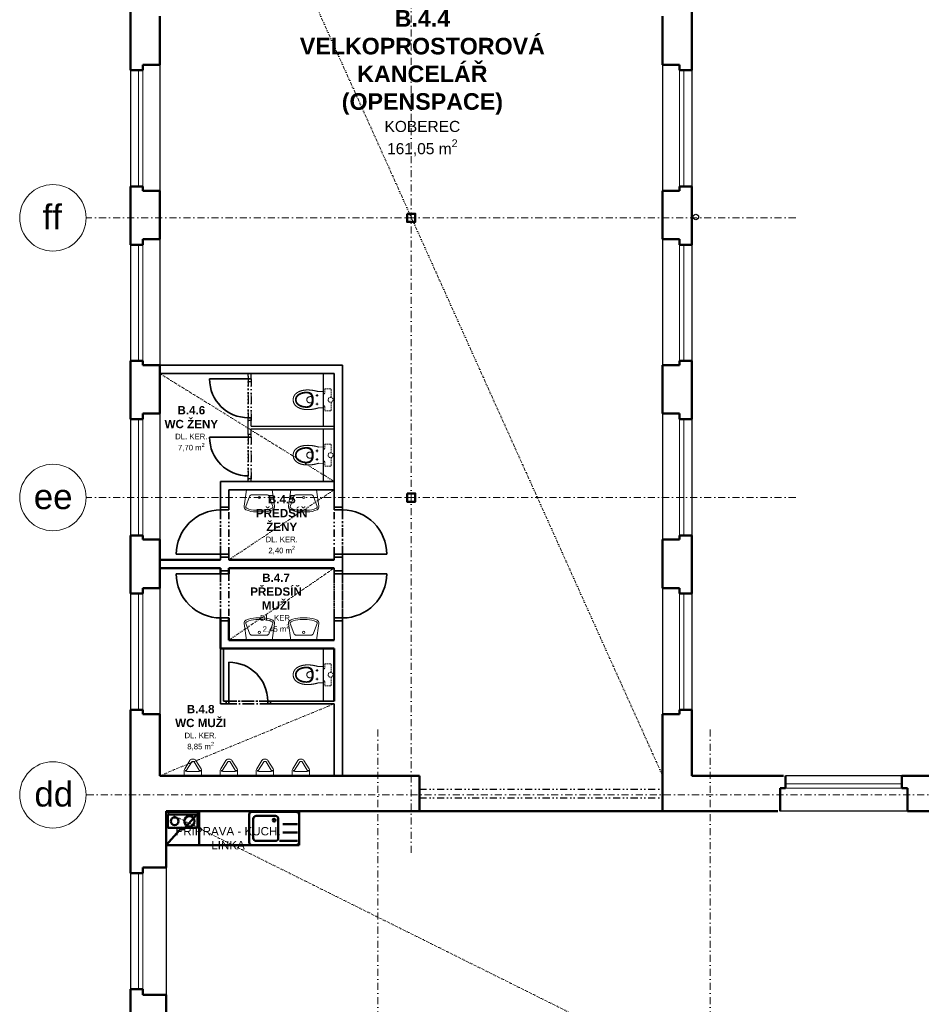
# Model space of a CAD drawing. Header units: millimetres. Extents: x 887082 to 1346431, y -219716 to -98064.
# Tile 30 of 37: x 1225845 to 1242123, y -165291 to -147514. Entities that reach past the tile are written whole.
import ezdxf

# ---------------------------------------------------------------- set-up
doc = ezdxf.new("R2010")
doc.units = ezdxf.units.MM
doc.header["$LTSCALE"] = 10
for name, pattern in [('DASHDOT', [25.4, 12.7, -6.35, 0, -6.35]), ('DASHED', [19.05, 12.7, -6.35]), ('DIVIDE', [31.75, 12.7, -6.35, 0, -6.35, 0, -6.35]), ('DIVIDE2', [15.875, 6.35, -3.175, 0, -3.175, 0, -3.175]), ('DOT', [6.35, 0, -6.35])]:
    doc.linetypes.add(name, pattern=pattern)
for name, color, linetype, lineweight in [('CKBB0_12', 84, 'Continuous', 9), ('CKDVERE_', 7, 'Continuous', 15), ('CKDVERE_NADROVINOU', 1, 'DIVIDE', 18), ('CKDVERE_ZARUBNE_LISOVANE', 7, 'Continuous', 25), ('CKOKNA', 1, 'Continuous', 9), ('CKSTENY_OSY', 1, 'DASHDOT', 15), ('CKSTENY_REZ', 6, 'Continuous', 50), ('CKTEXTY_MALE', 3, 'Continuous', 25), ('CKTEXTY_STREDNI', 6, 'Continuous', 50), ('S-GRID-IDEN', 7, 'Continuous', 9), ('TP_podhledy', 1, 'DIVIDE2', 15)]:
    doc.layers.add(name, color=color, linetype=linetype, lineweight=lineweight)
doc.layers.add('CKDVERE_DORAZ', color=7, linetype='DOT', lineweight=25, plot=False)
doc.layers.add('TP_skryté_1', color=21, linetype='Continuous', lineweight=50, plot=False)
for name, color, linetype in [('CKSTENY_NADROVINOU', 7, 'DIVIDE'), ('CKSTENY_PODROVINOU', 7, 'Continuous'), ('TP_klempířské_konstrukce', 142, 'Continuous')]:
    doc.layers.add(name, color=color, linetype=linetype)
doc.styles.add('Arial_1', font='arial.ttf', dxfattribs={"height": 450})
doc.styles.add('TOP_ARIAL_CE', font='arial.ttf', dxfattribs={"height": 100})

# ---------------------------------------------------------------- blocks, each defined once
blk = doc.blocks.new('Dřezy s odkapem')
at = {"color": 0, "linetype": 'ByBlock', "lineweight": -2}
for p, q in [((-609, 375), (-875, 375)), ((-875, 225), (-609, 225)), ((-550, 75), (-875, 75))]:
    blk.add_line(p, q, dxfattribs=at)
for points in [[(-900, 50), (-900, 550, -0.414214), (-850, 600), (-50, 600, -0.414214), (0, 550), (0, 50, -0.414214), (-50, 0), (-850, 0, -0.414214)], [(-475, 525), (-125, 525, -0.414214), (-75, 475), (-75, 125, -0.414214), (-125, 75), (-475, 75, -0.414214), (-525, 125), (-525, 475, -0.414214)]]:
    blk.add_lwpolyline(points, format="xyb", close=True, dxfattribs=at)
blk.add_circle((-450, 450), 25, dxfattribs=at)
blk = doc.blocks.new('dvouplotýnkový vařič')
at = {"color": 0, "linetype": 'ByBlock', "lineweight": -2}
for p, q in [((0, 0), (0, 540)), ((0, 540), (240, 540)), ((240, 540), (240, 0)), ((240, 0), (0, 0))]:
    blk.add_line(p, q, dxfattribs=at)
for centre, radius in [((120, 392), 93.4), ((120, 124), 70.1)]:
    blk.add_circle(centre, radius, dxfattribs=at)
blk = doc.blocks.new('lednička 9 60x60')
at = {"color": 0, "linetype": 'ByBlock', "lineweight": -2}
for p, q in [((0, 0), (0, 600)), ((0, 600), (600, 600)), ((310, 275), (600, 600)), ((600, 600), (600, 0)), ((0, 0), (290, 325)), ((290, 325), (310, 275)), ((600, 0), (0, 0))]:
    blk.add_line(p, q, dxfattribs=at)
blk = doc.blocks.new('SANITEC - Závěsné klozety')
at = {"color": 0, "linetype": 'ByBlock', "lineweight": -2}
for points in [[(-142, 0), (-146, 0), (-148, -2), (-148, -5), (-147, -77), (-147, -79), (-147, -80), (-148, -82), (-148, -84), (-148, -87), (-149, -89), (-149, -92), (-150, -94), (-151, -97), (-151, -100), (-152, -103), (-153, -107), (-154, -110), (-155, -114), (-156, -118), (-157, -122), (-158, -126), (-159, -130), (-160, -134), (-161, -139), (-162, -144), (-163, -148), (-164, -153), (-165, -158), (-166, -164), (-167, -169), (-168, -174), (-169, -180), (-170, -186), (-171, -192), (-172, -198), (-173, -204), (-173, -210), (-174, -216), (-175, -223), (-175, -229), (-176, -236), (-176, -243), (-177, -249), (-177, -256), (-177, -264), (-177, -271), (-178, -278), (-177, -282), (-177, -286), (-177, -290), (-177, -295), (-177, -299), (-177, -303), (-177, -307), (-176, -311), (-176, -316), (-176, -320), (-175, -324), (-175, -329), (-174, -333), (-174, -337), (-173, -341), (-172, -346), (-172, -350), (-171, -354), (-170, -359), (-169, -363), (-168, -367), (-168, -372), (-167, -376), (-166, -380), (-165, -384), (-163, -388), (-162, -393), (-161, -397), (-160, -401), (-158, -405), (-157, -409), (-156, -413), (-154, -417), (-153, -421), (-151, -425), (-149, -429), (-148, -433), (-146, -437), (-144, -441), (-142, -445), (-141, -448), (-139, -452), (-137, -456), (-134, -459), (-132, -463), (-130, -466), (-128, -470), (-126, -473), (-123, -476), (-121, -479), (-118, -483), (-116, -486), (-113, -489), (-111, -492), (-108, -495), (-105, -498), (-102, -500), (-99, -503), (-96, -506), (-93, -508), (-90, -511), (-87, -513), (-84, -515), (-80, -517), (-77, -519), (-74, -521), (-70, -523), (-67, -525), (-63, -527), (-59, -529), (-55, -530), (-52, -532), (-48, -533), (-44, -534), (-40, -535), (-36, -536), (-31, -537), (-27, -538), (-23, -538), (-18, -539), (-14, -539), (-9, -540), (-5, -540), (0, -540), (5, -540), (9, -540), (14, -539), (18, -539), (23, -538), (27, -538), (31, -537), (36, -536), (40, -535), (44, -534), (48, -533), (52, -532), (55, -530), (59, -529), (63, -527), (67, -525), (70, -523), (74, -521), (77, -519), (80, -517), (84, -515), (87, -513), (90, -511), (93, -508), (96, -506), (99, -503), (102, -500), (105, -498), (108, -495), (111, -492), (113, -489), (116, -486), (118, -483), (121, -479), (123, -476), (126, -473), (128, -470), (130, -466), (132, -463), (134, -459), (137, -456), (139, -452), (141, -448), (142, -445), (144, -441), (146, -437), (148, -433), (149, -429), (151, -425), (153, -421), (154, -417), (156, -413), (157, -409), (158, -405), (160, -401), (161, -397), (162, -393), (163, -388), (165, -384), (166, -380), (167, -376), (168, -372), (168, -367), (169, -363), (170, -359), (171, -354), (172, -350), (172, -346), (173, -341), (174, -337), (174, -333), (175, -329), (175, -324), (176, -320), (176, -316), (176, -311), (177, -307), (177, -303), (177, -299), (177, -295), (177, -290), (177, -286), (177, -282), (178, -278), (178, -278), (177, -271), (177, -264), (177, -256), (177, -249), (176, -243), (176, -236), (175, -229), (175, -223), (174, -216), (173, -210), (173, -204), (172, -198), (171, -192), (170, -186), (169, -180), (168, -174), (167, -169), (166, -164), (165, -158), (164, -153), (163, -148), (162, -144), (161, -139), (160, -134), (159, -130), (158, -126), (157, -122), (156, -118), (155, -114), (154, -110), (153, -107), (152, -103), (151, -100), (151, -97), (150, -94), (149, -92), (149, -89), (148, -87), (148, -84), (148, -82), (147, -80), (147, -79), (147, -77), (148, -5), (148, -2), (146, 0), (142, 0), (0, 0)], [(-70, -106), (-70, -106), (-70, -106), (-71, -106), (-71, -106), (-71, -106), (-71, -105), (-71, -105), (-71, -105), (-71, -105), (-71, -105), (-71, -105), (-71, -105), (-71, -105), (-71, -104), (-72, -104), (-72, -104), (-72, -104), (-72, -104), (-72, -104), (-72, -104), (-72, -104), (-72, -104), (-72, -103), (-73, -103), (-73, -103), (-73, -103), (-73, -103), (-73, -103), (-73, -103), (-73, -103), (-73, -103), (-74, -103), (-74, -103), (-74, -103), (-74, -103), (-74, -102), (-74, -102), (-74, -102), (-75, -102), (-75, -102), (-75, -102), (-75, -102), (-75, -102), (-75, -102), (-75, -102), (-76, -102), (-76, -102), (-76, -102), (-76, -102), (-76, -102), (-76, -102), (-77, -102), (-77, -102), (-77, -102), (-77, -102), (-77, -102), (-77, -102), (-78, -102), (-78, -102), (-78, -102), (-78, -102), (-78, -102), (-78, -102), (-78, -102), (-79, -102), (-79, -102), (-79, -102), (-79, -102), (-79, -102), (-79, -102), (-79, -102), (-80, -102), (-80, -102), (-80, -102), (-80, -102), (-80, -102), (-80, -102), (-81, -102), (-81, -102), (-81, -102), (-81, -103), (-81, -103), (-81, -103), (-81, -103), (-81, -103), (-82, -103), (-82, -103), (-82, -103), (-82, -103), (-82, -103), (-82, -103), (-82, -103), (-83, -103), (-83, -104), (-83, -104), (-83, -104), (-83, -104), (-83, -104), (-83, -104), (-83, -104), (-83, -104), (-84, -104), (-84, -105), (-84, -105), (-84, -105), (-84, -105), (-84, -105), (-84, -105), (-84, -105), (-84, -105), (-84, -106), (-84, -106), (-85, -106), (-85, -106), (-85, -106), (-85, -106), (-85, -106), (-85, -107), (-85, -107), (-85, -107), (-85, -107), (-85, -107), (-85, -107), (-85, -107), (-85, -108), (-85, -108), (-85, -108), (-85, -108), (-85, -108), (-85, -108), (-85, -108), (-85, -109), (-85, -109), (-85, -109), (-86, -109), (-86, -109), (-86, -109), (-86, -110), (-86, -110), (-86, -110), (-86, -110), (-86, -110), (-86, -110), (-85, -110), (-85, -111), (-85, -111), (-85, -111), (-85, -111), (-85, -111), (-85, -111), (-85, -112), (-85, -112), (-85, -112), (-85, -112), (-85, -112), (-85, -112), (-85, -112), (-85, -113), (-85, -113), (-85, -113), (-85, -113), (-85, -113), (-85, -113), (-85, -113), (-85, -114), (-84, -114), (-84, -114), (-84, -114), (-84, -114), (-84, -114), (-84, -114), (-84, -114), (-84, -115), (-84, -115), (-84, -115), (-84, -115), (-83, -115), (-83, -115), (-83, -115), (-83, -115), (-83, -116), (-83, -116), (-83, -116), (-83, -116), (-83, -116), (-82, -116), (-82, -116), (-82, -116), (-82, -116), (-82, -116), (-82, -116), (-82, -117), (-82, -117), (-81, -117), (-81, -117), (-81, -117), (-81, -117), (-81, -117), (-81, -117), (-81, -117), (-80, -117), (-80, -117), (-80, -117), (-80, -117), (-80, -117), (-80, -117), (-80, -117), (-79, -117), (-79, -118), (-79, -118), (-79, -118), (-79, -118), (-79, -118), (-78, -118), (-78, -118), (-78, -118), (-78, -118), (-78, -118), (-78, -118), (-78, -118), (-77, -118), (-77, -118), (-77, -118), (-77, -118), (-77, -118), (-77, -118), (-76, -118), (-76, -118), (-76, -118), (-76, -118), (-76, -118), (-76, -117), (-76, -117), (-75, -117), (-75, -117), (-75, -117), (-75, -117), (-75, -117), (-75, -117), (-74, -117), (-74, -117), (-74, -117), (-74, -117), (-74, -117), (-74, -117), (-74, -117), (-74, -117), (-73, -117), (-73, -116), (-73, -116), (-73, -116), (-73, -116), (-73, -116), (-73, -116), (-72, -116), (-72, -116), (-72, -116), (-72, -116), (-72, -116), (-72, -115), (-72, -115), (-72, -115), (-72, -115), (-71, -115), (-71, -115), (-71, -115), (-71, -115), (-71, -114), (-71, -114), (-71, -114), (-71, -114), (-71, -114), (-71, -114), (-71, -114), (-71, -114), (-70, -113), (-70, -113), (-70, -113), (-70, -113), (-70, -113), (-70, -113), (-70, -113), (-70, -112), (-70, -112), (-70, -112), (-70, -112), (-70, -112), (-70, -112), (-70, -112), (-70, -111), (-70, -111), (-70, -111), (-70, -111), (-70, -111), (-70, -111), (-70, -111), (-70, -110), (-70, -110), (-70, -110), (-70, -110), (-70, -110), (-70, -110), (-70, -110), (-70, -109), (-70, -109), (-70, -109), (-70, -109), (-70, -109), (-70, -109), (-70, -108), (-70, -108), (-70, -108), (-70, -108), (-70, -108), (-70, -108), (-70, -108), (-70, -107), (-70, -107), (-70, -107), (-70, -107), (-70, -107), (-70, -107), (-70, -107), (-70, -106)], [(76, -118), (76, -118), (76, -118), (76, -118), (76, -118), (77, -118), (77, -118), (77, -118), (77, -118), (77, -118), (77, -118), (77, -118), (78, -118), (78, -118), (78, -118), (78, -118), (78, -118), (78, -118), (79, -118), (79, -118), (79, -118), (79, -118), (79, -118), (79, -117), (79, -117), (80, -117), (80, -117), (80, -117), (80, -117), (80, -117), (80, -117), (81, -117), (81, -117), (81, -117), (81, -117), (81, -117), (81, -117), (81, -117), (81, -117), (82, -117), (82, -116), (82, -116), (82, -116), (82, -116), (82, -116), (82, -116), (83, -116), (83, -116), (83, -116), (83, -116), (83, -116), (83, -115), (83, -115), (83, -115), (83, -115), (84, -115), (84, -115), (84, -115), (84, -115), (84, -114), (84, -114), (84, -114), (84, -114), (84, -114), (84, -114), (84, -114), (84, -114), (85, -113), (85, -113), (85, -113), (85, -113), (85, -113), (85, -113), (85, -113), (85, -112), (85, -112), (85, -112), (85, -112), (85, -112), (85, -112), (85, -112), (85, -111), (85, -111), (85, -111), (85, -111), (85, -111), (85, -111), (85, -111), (85, -110), (85, -110), (85, -110), (85, -110), (85, -110), (85, -110), (85, -110), (85, -109), (85, -109), (85, -109), (85, -109), (85, -109), (85, -109), (85, -108), (85, -108), (85, -108), (85, -108), (85, -108), (85, -108), (85, -108), (85, -107), (85, -107), (85, -107), (85, -107), (85, -107), (85, -107), (85, -107), (85, -106), (85, -106), (85, -106), (85, -106), (84, -106), (84, -106), (84, -106), (84, -105), (84, -105), (84, -105), (84, -105), (84, -105), (84, -105), (84, -105), (84, -105), (84, -104), (83, -104), (83, -104), (83, -104), (83, -104), (83, -104), (83, -104), (83, -104), (83, -104), (83, -103), (82, -103), (82, -103), (82, -103), (82, -103), (82, -103), (82, -103), (82, -103), (82, -103), (81, -103), (81, -103), (81, -103), (81, -103), (81, -102), (81, -102), (81, -102), (80, -102), (80, -102), (80, -102), (80, -102), (80, -102), (80, -102), (80, -102), (79, -102), (79, -102), (79, -102), (79, -102), (79, -102), (79, -102), (78, -102), (78, -102), (78, -102), (78, -102), (78, -102), (78, -102), (78, -102), (77, -102), (77, -102), (77, -102), (77, -102), (77, -102), (77, -102), (76, -102), (76, -102), (76, -102), (76, -102), (76, -102), (76, -102), (76, -102), (75, -102), (75, -102), (75, -102), (75, -102), (75, -102), (75, -102), (74, -102), (74, -102), (74, -102), (74, -103), (74, -103), (74, -103), (74, -103), (74, -103), (73, -103), (73, -103), (73, -103), (73, -103), (73, -103), (73, -103), (73, -103), (72, -103), (72, -104), (72, -104), (72, -104), (72, -104), (72, -104), (72, -104), (72, -104), (72, -104), (71, -104), (71, -105), (71, -105), (71, -105), (71, -105), (71, -105), (71, -105), (71, -105), (71, -105), (71, -106), (71, -106), (70, -106), (70, -106), (70, -106), (70, -106), (70, -106), (70, -107), (70, -107), (70, -107), (70, -107), (70, -107), (70, -107), (70, -107), (70, -108), (70, -108), (70, -108), (70, -108), (70, -108), (70, -108), (70, -108), (70, -109), (70, -109), (70, -109), (70, -109), (70, -109), (70, -109), (70, -110), (70, -110), (70, -110), (70, -110), (70, -110), (70, -110), (70, -110), (70, -111), (70, -111), (70, -111), (70, -111), (70, -111), (70, -111), (70, -112), (70, -112), (70, -112), (70, -112), (70, -112), (70, -112), (70, -112), (70, -113), (70, -113), (70, -113), (70, -113), (70, -113), (70, -113), (70, -113), (70, -114), (71, -114), (71, -114), (71, -114), (71, -114), (71, -114), (71, -114), (71, -114), (71, -115), (71, -115), (71, -115), (71, -115), (72, -115), (72, -115), (72, -115), (72, -115), (72, -116), (72, -116), (72, -116), (72, -116), (72, -116), (73, -116), (73, -116), (73, -116), (73, -116), (73, -116), (73, -116), (73, -117), (73, -117), (74, -117), (74, -117), (74, -117), (74, -117), (74, -117), (74, -117), (74, -117), (75, -117), (75, -117), (75, -117), (75, -117), (75, -117), (75, -117), (75, -117), (76, -117)], [(-95, -447), (-92, -450), (-90, -454), (-87, -457), (-84, -460), (-82, -463), (-79, -466), (-76, -469), (-73, -471), (-70, -474), (-66, -476), (-63, -479), (-60, -481), (-56, -483), (-53, -485), (-49, -487), (-46, -489), (-42, -490), (-38, -492), (-34, -493), (-30, -494), (-26, -495), (-22, -496), (-18, -497), (-13, -497), (-9, -498), (-5, -498), (0, -498), (5, -498), (9, -498), (13, -497), (18, -497), (22, -496), (26, -495), (30, -494), (34, -493), (38, -492), (42, -490), (46, -489), (49, -487), (53, -485), (56, -483), (60, -481), (63, -479), (66, -476), (70, -474), (73, -471), (76, -469), (79, -466), (82, -463), (84, -460), (87, -457), (90, -454), (92, -450), (95, -447), (97, -443), (100, -440), (102, -436), (104, -433), (106, -429), (108, -425), (110, -421), (112, -417), (114, -413), (116, -409), (118, -405), (119, -401), (121, -397), (122, -392), (124, -388), (125, -384), (126, -380), (127, -375), (129, -371), (130, -366), (131, -362), (132, -357), (132, -353), (133, -348), (134, -344), (135, -339), (135, -335), (136, -330), (136, -326), (136, -321), (136, -321), (137, -318), (137, -314), (137, -310), (137, -306), (137, -302), (138, -298), (138, -295), (137, -291), (137, -287), (137, -283), (137, -280), (137, -276), (136, -272), (136, -269), (135, -265), (134, -262), (134, -258), (133, -255), (132, -252), (131, -248), (130, -245), (129, -242), (127, -239), (126, -236), (124, -232), (123, -229), (121, -227), (119, -224), (117, -221), (115, -218), (113, -216), (110, -213), (108, -210), (105, -208), (103, -206), (100, -203), (97, -201), (93, -199), (90, -197), (86, -195), (83, -193), (79, -192), (75, -190), (71, -189), (66, -187), (62, -186), (57, -185), (52, -183), (47, -182), (42, -182), (37, -181), (31, -180), (25, -180), (19, -179), (13, -179), (7, -179), (0, -179), (0, -179), (-7, -179), (-13, -179), (-19, -179), (-25, -180), (-31, -180), (-37, -181), (-42, -182), (-47, -182), (-52, -183), (-57, -185), (-62, -186), (-66, -187), (-71, -189), (-75, -190), (-79, -192), (-83, -193), (-86, -195), (-90, -197), (-93, -199), (-97, -201), (-100, -203), (-103, -206), (-105, -208), (-108, -210), (-110, -213), (-113, -216), (-115, -218), (-117, -221), (-119, -224), (-121, -227), (-123, -229), (-124, -232), (-126, -236), (-127, -239), (-129, -242), (-130, -245), (-131, -248), (-132, -252), (-133, -255), (-134, -258), (-134, -262), (-135, -265), (-136, -269), (-136, -272), (-137, -276), (-137, -280), (-137, -283), (-137, -287), (-137, -291), (-138, -295), (-138, -298), (-137, -302), (-137, -306), (-137, -310), (-137, -314), (-137, -318), (-136, -321), (-136, -321), (-136, -326), (-136, -330), (-135, -335), (-135, -339), (-134, -344), (-133, -348), (-132, -353), (-132, -357), (-131, -362), (-130, -366), (-129, -371), (-127, -375), (-126, -380), (-125, -384), (-124, -388), (-122, -392), (-121, -397), (-119, -401), (-118, -405), (-116, -409), (-114, -413), (-112, -417), (-110, -421), (-108, -425), (-106, -429), (-104, -433), (-102, -436), (-100, -440), (-97, -443)], [(-94, -222), (-91, -220), (-88, -218), (-85, -216), (-81, -214), (-78, -212), (-74, -210), (-70, -209), (-66, -207), (-62, -206), (-57, -204), (-52, -203), (-47, -202), (-42, -201), (-37, -200), (-31, -199), (-25, -199), (-19, -198), (-13, -198), (-7, -198), (0, -198), (7, -198), (13, -198), (19, -198), (25, -199), (31, -199), (37, -200), (42, -201), (47, -202), (52, -203), (57, -204), (62, -206), (66, -207), (70, -209), (74, -210), (78, -212), (81, -214), (85, -216), (88, -218), (91, -220), (94, -222), (97, -225), (100, -227), (102, -230), (104, -232), (106, -235), (108, -238), (110, -241), (112, -244), (114, -246), (115, -250), (117, -253), (118, -256), (119, -259), (120, -262), (121, -266), (122, -269), (122, -272), (123, -276), (124, -279), (124, -283), (124, -287), (125, -290), (125, -294), (125, -298), (125, -301), (125, -305), (125, -309), (125, -313), (125, -317), (124, -320), (124, -324), (124, -329), (123, -333), (123, -337), (122, -342), (121, -346), (121, -351), (120, -355), (119, -360), (118, -364), (117, -368), (116, -373), (115, -377), (113, -381), (112, -386), (111, -390), (109, -394), (107, -398), (106, -403), (104, -407), (102, -411), (100, -415), (98, -419), (96, -423), (94, -426), (92, -430), (89, -434), (87, -437), (85, -441), (82, -444), (79, -447), (77, -450), (74, -454), (71, -456), (68, -459), (65, -462), (62, -465), (59, -467), (55, -470), (52, -472), (48, -474), (45, -476), (41, -478), (38, -479), (34, -481), (30, -482), (26, -483), (22, -484), (18, -485), (13, -486), (9, -486), (5, -486), (0, -486), (-5, -486), (-9, -486), (-13, -486), (-18, -485), (-22, -484), (-26, -483), (-30, -482), (-34, -481), (-38, -479), (-41, -478), (-45, -476), (-48, -474), (-52, -472), (-55, -470), (-59, -467), (-62, -465), (-65, -462), (-68, -459), (-71, -456), (-74, -454), (-77, -450), (-79, -447), (-82, -444), (-85, -441), (-87, -437), (-89, -434), (-92, -430), (-94, -426), (-96, -423), (-98, -419), (-100, -415), (-102, -411), (-104, -407), (-106, -403), (-107, -398), (-109, -394), (-111, -390), (-112, -386), (-113, -381), (-115, -377), (-116, -373), (-117, -368), (-118, -364), (-119, -360), (-120, -355), (-121, -351), (-121, -346), (-122, -342), (-123, -337), (-123, -333), (-124, -329), (-124, -324), (-124, -320), (-125, -317), (-125, -313), (-125, -309), (-125, -305), (-125, -301), (-125, -298), (-125, -294), (-125, -290), (-124, -287), (-124, -283), (-124, -279), (-123, -276), (-122, -272), (-122, -269), (-121, -266), (-120, -262), (-119, -259), (-118, -256), (-117, -253), (-115, -250), (-114, -246), (-112, -244), (-110, -241), (-108, -238), (-106, -235), (-104, -232), (-102, -230), (-100, -227), (-97, -225)], [(0, -197), (-7, -198), (-13, -198), (-19, -198), (-25, -199), (-31, -200), (-36, -201), (-40, -202), (-44, -203), (-48, -205), (-51, -206), (-53, -209), (-55, -211), (-56, -214), (-56, -217), (-56, -222), (-56, -228), (-56, -233), (-56, -238), (-55, -242), (-55, -247), (-54, -251), (-52, -256), (-51, -260), (-49, -264), (-48, -267), (-46, -271), (-43, -274), (-41, -277), (-38, -280), (-36, -282), (-33, -284), (-29, -286), (-26, -288), (-22, -290), (-18, -291), (-14, -292), (-10, -293), (-5, -293), (0, -293), (5, -293), (10, -293), (14, -292), (18, -291), (22, -290), (26, -288), (29, -286), (33, -284), (36, -282), (38, -279), (41, -276), (43, -273), (46, -270), (48, -266), (49, -263), (51, -259), (52, -255), (54, -251), (55, -246), (55, -242), (56, -237), (56, -232), (56, -227), (56, -222), (56, -217), (56, -214), (55, -211), (53, -209), (51, -206), (48, -205), (44, -203), (40, -202), (36, -201), (31, -200), (25, -199), (19, -198), (13, -198), (7, -198)]]:
    blk.add_lwpolyline(points, close=True, dxfattribs=at)
for points in [[(-99, -110), (-56, -110)], [(-78, -132), (-78, -88)], [(-70, -110), (-70, -110)], [(56, -110), (99, -110)], [(78, -132), (78, -88)], [(85, -110), (85, -110)], [(-178, -278), (-178, -278)], [(0, -498), (0, -498)], [(0, -540), (0, -540)]]:
    blk.add_lwpolyline(points, dxfattribs=at)
blk = doc.blocks.new('Umyvadla')
at = {"color": 0, "linetype": 'ByBlock', "lineweight": -2}
for points in [[(337, -400), (213, -400, -0.109772), (33, -360, -0.336902), (1, -299), (43, 0), (507, 0), (549, -299, -0.336902), (517, -360, -0.109772), (337, -400)], [(337, -370, 0.109772), (504, -333, 0.340178), (520, -303), (454, -123, 0.315159), (407, -90), (143, -90, 0.315159), (96, -123), (30, -303, 0.340178), (46, -333, 0.109772), (213, -370), (337, -370)]]:
    blk.add_lwpolyline(points, format="xyb", close=True, dxfattribs=at)
blk.add_circle((275, -140), 20, dxfattribs=at)
blk = doc.blocks.new('Pisoáry')
at = {"color": 0, "linetype": 'ByBlock', "lineweight": -2}
blk.add_lwpolyline([(211, 0), (-101, 0), (-101, -98, 0.131062), (-94, -124), (0, -276, 0.260841), (43, -300), (55, -300), (67, -300, 0.260841), (110, -276), (203, -124, 0.131062), (211, -98)], format="xyb", close=True, dxfattribs=at)
for points in [[(-80, -104, -0.464362), (-75, -85, -0.102113), (-42, -78), (55, -78), (151, -78, -0.102113), (184, -85, -0.464362), (190, -104)], [(-61, -81), (-61, -98, 0.138418), (-59, -103), (34, -255, 0.260841), (43, -260), (55, -260), (67, -260, 0.260841), (75, -255), (169, -103, 0.138418), (170, -98), (170, -81)]]:
    blk.add_lwpolyline(points, format="xyb", dxfattribs=at)

msp = doc.modelspace()

# ---------------------------------------------------------------- linework, layer by layer
at = {"layer": 'CKBB0_12', "color": 252, "linetype": 'DASHED', "lineweight": 15, "ltscale": 0.2}
for points in [[(1231323, -154376), (1231323, -154484), (1231348, -154484), (1231348, -154496), (1231355, -154496), (1231355, -154576), (1231453, -154576, 0.414214), (1231468, -154561), (1231468, -154420, 0.797724), (1231468, -154333, 0.48148), (1231413, -154376, 0.48148), (1231468, -154420, 0.797724), (1231468, -154333), (1231468, -154191, 0.414214), (1231453, -154176), (1231355, -154176), (1231355, -154258), (1231348, -154258), (1231348, -154268), (1231323, -154268), (1231323, -154376)], [(1231323, -155376), (1231323, -155484), (1231348, -155484), (1231348, -155496), (1231355, -155496), (1231355, -155576), (1231453, -155576, 0.414214), (1231468, -155561), (1231468, -155420, 0.797724), (1231468, -155333, 0.48148), (1231413, -155376, 0.48148), (1231468, -155420, 0.797724), (1231468, -155333), (1231468, -155191, 0.414214), (1231453, -155176), (1231355, -155176), (1231355, -155258), (1231348, -155258), (1231348, -155268), (1231323, -155268), (1231323, -155376)], [(1231323, -159341), (1231323, -159449), (1231348, -159449), (1231348, -159461), (1231355, -159461), (1231355, -159541), (1231453, -159541, 0.414214), (1231468, -159526), (1231468, -159385, 0.797724), (1231468, -159298, 0.48148), (1231413, -159341, 0.48148), (1231468, -159385, 0.797724), (1231468, -159298), (1231468, -159156, 0.414214), (1231453, -159141), (1231355, -159141), (1231355, -159223), (1231348, -159223), (1231348, -159233), (1231323, -159233), (1231323, -159341)]]:
    msp.add_lwpolyline(points, format="xyb", close=True, dxfattribs=at)
at = {"layer": 'CKDVERE_', "color": 252, "lineweight": 35}
for p, q in [((1229973, -154001), (1229273, -154001)), ((1230023, -155051), (1229273, -155051)), ((1229473, -157166), (1228673, -157166)), ((1231673, -157166), (1232473, -157166)), ((1229473, -157516), (1228673, -157516)), ((1231673, -157516), (1232473, -157516)), ((1229623, -159816), (1229623, -159116))]:
    msp.add_line(p, q, dxfattribs=at)
for centre, radius, start, end in [((1229973, -154001), 700, 180, 270), ((1229973, -155051), 700, 180, 270), ((1229473, -157166), 800, 90, 180), ((1231673, -157166), 800, 360, 90), ((1229473, -157516), 800, 180, 270), ((1231673, -157516), 800, 270, 0), ((1229623, -159816), 700, 0, 90)]:
    msp.add_arc(centre, radius, start, end, dxfattribs=at)
at = {"layer": 'CKDVERE_DORAZ', "color": 252}
for p, q in [((1229973, -154751), (1229973, -153951)), ((1229973, -155801), (1229973, -155001))]:
    msp.add_line(p, q, dxfattribs=at)
at = {"layer": 'CKDVERE_DORAZ', "color": 252, "lineweight": 35}
for p, q in [((1229473, -157216), (1229473, -156316)), ((1231673, -157216), (1231673, -156316)), ((1229473, -157466), (1229473, -158366)), ((1231673, -157466), (1231673, -158366)), ((1230373, -159816), (1229573, -159816))]:
    msp.add_line(p, q, dxfattribs=at)
at = {"layer": 'CKDVERE_NADROVINOU', "color": 252}
for p, q in [((1229973, -154701), (1229973, -154001)), ((1230023, -154701), (1230023, -154001)), ((1229973, -155751), (1229973, -155051)), ((1230023, -155751), (1230023, -155051))]:
    msp.add_line(p, q, dxfattribs=at)
at = {"layer": 'CKDVERE_NADROVINOU', "color": 252, "lineweight": 35}
for p, q in [((1229473, -157166), (1229473, -156366)), ((1229623, -157166), (1229623, -156366)), ((1231523, -157166), (1231523, -156366)), ((1231673, -157166), (1231673, -156366)), ((1229473, -157516), (1229473, -158316)), ((1229623, -157516), (1229623, -158316)), ((1231523, -157516), (1231523, -158316)), ((1231673, -157516), (1231673, -158316)), ((1230323, -159816), (1229623, -159816)), ((1230323, -159866), (1229623, -159866))]:
    msp.add_line(p, q, dxfattribs=at)
at = {"layer": 'CKDVERE_ZARUBNE_LISOVANE', "color": 252}
for p, q in [((1229973, -153951), (1229973, -154001)), ((1230023, -154001), (1230023, -153951)), ((1229973, -154001), (1230023, -154001)), ((1230023, -154051), (1229973, -154051)), ((1229973, -154751), (1229973, -154701)), ((1229973, -154701), (1230023, -154701)), ((1230023, -154751), (1229973, -154751)), ((1230023, -154701), (1230023, -154751)), ((1229973, -155001), (1229973, -155051)), ((1230023, -155001), (1229973, -155001)), ((1230023, -155051), (1230023, -155001)), ((1229973, -155051), (1230023, -155051)), ((1229973, -155801), (1229973, -155751)), ((1230023, -155801), (1229973, -155801)), ((1230023, -155751), (1230023, -155801))]:
    msp.add_line(p, q, dxfattribs=at)
at = {"layer": 'CKDVERE_ZARUBNE_LISOVANE', "color": 252, "lineweight": 35}
for p, q in [((1229473, -156316), (1229473, -156366)), ((1229623, -156316), (1229473, -156316)), ((1229473, -156366), (1229623, -156366)), ((1229623, -156366), (1229623, -156316)), ((1231523, -156366), (1231523, -156316)), ((1231523, -156316), (1231673, -156316)), ((1231673, -156366), (1231523, -156366)), ((1231673, -156316), (1231673, -156366)), ((1229473, -157216), (1229473, -157166)), ((1229473, -157166), (1229623, -157166)), ((1229623, -157216), (1229473, -157216)), ((1229623, -157166), (1229623, -157216)), ((1231673, -157166), (1231523, -157166)), ((1231523, -157166), (1231523, -157216)), ((1231523, -157216), (1231673, -157216)), ((1231673, -157216), (1231673, -157166)), ((1229473, -157466), (1229473, -157516)), ((1229623, -157466), (1229473, -157466)), ((1229623, -157516), (1229623, -157466)), ((1231523, -157516), (1231523, -157466)), ((1231523, -157466), (1231673, -157466)), ((1231673, -157466), (1231673, -157516)), ((1229473, -157516), (1229623, -157516)), ((1231673, -157516), (1231523, -157516)), ((1229473, -158366), (1229473, -158316)), ((1229473, -158316), (1229623, -158316)), ((1229623, -158366), (1229473, -158366)), ((1229623, -158316), (1229623, -158366)), ((1231673, -158316), (1231523, -158316)), ((1231523, -158316), (1231523, -158366)), ((1231523, -158366), (1231673, -158366)), ((1231673, -158366), (1231673, -158316)), ((1229573, -159816), (1229623, -159816)), ((1229573, -159866), (1229573, -159816)), ((1229623, -159816), (1229623, -159866)), ((1230373, -159816), (1230323, -159816)), ((1230323, -159816), (1230323, -159866)), ((1230373, -159866), (1230373, -159816)), ((1229623, -159866), (1229573, -159866)), ((1230323, -159866), (1230373, -159866))]:
    msp.add_line(p, q, dxfattribs=at)
at = {"layer": 'CKOKNA', "color": 252}
for p, q in [((1227993, -148426), (1227993, -150526)), ((1228068, -148426), (1228068, -150526)), ((1237758, -148426), (1237758, -150526)), ((1237833, -148426), (1237833, -150526)), ((1227993, -151576), (1227993, -153676)), ((1228068, -151576), (1228068, -153676)), ((1237758, -151576), (1237758, -153676)), ((1237833, -151576), (1237833, -153676)), ((1227993, -154726), (1227993, -156826)), ((1228068, -154726), (1228068, -156826)), ((1237758, -154726), (1237758, -156826)), ((1237833, -154726), (1237833, -156826)), ((1227993, -157876), (1227993, -159976)), ((1228068, -157876), (1228068, -159976)), ((1237758, -157876), (1237758, -159976)), ((1237833, -157876), (1237833, -159976)), ((1241773, -161311), (1239673, -161311)), ((1241773, -161386), (1239673, -161386)), ((1227993, -162921), (1227993, -165021)), ((1228068, -162921), (1228068, -165021))]:
    msp.add_line(p, q, dxfattribs=at)
at = {"layer": 'CKSTENY_NADROVINOU', "color": 252}
for p, q in [((1229973, -154001), (1229973, -154701)), ((1230023, -154001), (1230023, -154701)), ((1229973, -155051), (1229973, -155751)), ((1230023, -155051), (1230023, -155751)), ((1233063, -161409), (1237453, -161409)), ((1233063, -161564), (1237453, -161564))]:
    msp.add_line(p, q, dxfattribs=at)
at = {"layer": 'CKSTENY_NADROVINOU', "color": 252, "lineweight": 35}
for p, q in [((1229473, -157166), (1229473, -156366)), ((1229623, -157166), (1229623, -156366)), ((1231523, -157166), (1231523, -156366)), ((1231673, -157166), (1231673, -156366)), ((1229473, -157516), (1229473, -158316)), ((1229623, -157516), (1229623, -158316)), ((1231523, -158316), (1231523, -157516)), ((1231673, -158316), (1231673, -157516)), ((1229623, -159816), (1230323, -159816)), ((1229623, -159866), (1230323, -159866))]:
    msp.add_line(p, q, dxfattribs=at)
at = {"layer": 'CKSTENY_OSY', "color": 252}
msp.add_line((1232913, -162556), (1232913, -139716), dxfattribs=at)
at = {"layer": 'CKSTENY_OSY', "color": 252, "lineweight": 5}
for p, q in [((1239855, -151091), (1227045, -151091)), ((1239855, -156141), (1227045, -156141)), ((1232313, -160332), (1232313, -178828)), ((1238313, -160332), (1238313, -178808)), ((1256913, -161511), (1227045, -161511))]:
    msp.add_line(p, q, dxfattribs=at)
at = {"layer": 'CKSTENY_PODROVINOU', "color": 252}
for p, q in [((1227848, -148426), (1227848, -150526)), ((1228373, -148326), (1228373, -150601)), ((1237453, -148326), (1237453, -150601)), ((1237978, -148426), (1237978, -150526)), ((1227848, -151576), (1227848, -153676)), ((1228373, -151476), (1228373, -153751)), ((1237453, -151476), (1237453, -153751)), ((1237978, -151576), (1237978, -153676)), ((1229973, -153951), (1229973, -153901)), ((1230023, -153951), (1230023, -153901)), ((1231323, -153901), (1231323, -154851)), ((1230023, -154001), (1229973, -154001)), ((1228373, -154626), (1228373, -156901)), ((1237453, -154626), (1237453, -156901)), ((1227848, -154726), (1227848, -156826)), ((1230023, -154701), (1229973, -154701)), ((1229973, -154851), (1229973, -154701)), ((1230023, -154851), (1230023, -154701)), ((1237978, -154726), (1237978, -156826)), ((1229973, -155001), (1229973, -154851)), ((1230023, -154851), (1231523, -154851)), ((1230023, -154901), (1231523, -154901)), ((1230023, -155001), (1230023, -154901)), ((1231323, -154901), (1231323, -155851)), ((1230023, -155051), (1229973, -155051)), ((1229973, -155851), (1229973, -155751)), ((1230023, -155851), (1230023, -155751)), ((1228373, -157776), (1228373, -160051)), ((1237453, -157776), (1237453, -160051)), ((1227848, -157876), (1227848, -159976)), ((1237978, -157876), (1237978, -159976)), ((1231323, -158866), (1231323, -159816)), ((1241773, -161166), (1239673, -161166)), ((1241873, -161806), (1239573, -161806)), ((1228488, -162821), (1228488, -165121)), ((1227848, -162921), (1227848, -165021))]:
    msp.add_line(p, q, dxfattribs=at)
at = {"layer": 'CKSTENY_REZ', "color": 252}
for p, q in [((1227848, -147376), (1227848, -148426)), ((1237978, -147376), (1237978, -148426)), ((1228373, -147451), (1228373, -148326)), ((1237453, -147451), (1237453, -148326)), ((1228068, -148426), (1227848, -148426)), ((1228373, -148326), (1228068, -148326)), ((1228068, -148326), (1228068, -148426)), ((1237453, -148326), (1237758, -148326)), ((1237758, -148326), (1237758, -148426)), ((1237758, -148426), (1237978, -148426)), ((1228068, -150526), (1227848, -150526)), ((1227848, -150526), (1227848, -151576)), ((1228068, -150601), (1228068, -150526)), ((1237758, -150526), (1237978, -150526)), ((1237758, -150601), (1237758, -150526)), ((1237978, -150526), (1237978, -151576)), ((1228373, -150601), (1228068, -150601)), ((1228373, -150601), (1228373, -151476)), ((1237453, -150601), (1237758, -150601)), ((1237453, -150601), (1237453, -151476)), ((1228068, -151576), (1227848, -151576)), ((1228373, -151476), (1228068, -151476)), ((1228068, -151476), (1228068, -151576)), ((1237453, -151476), (1237758, -151476)), ((1237758, -151476), (1237758, -151576)), ((1237758, -151576), (1237978, -151576)), ((1228068, -153676), (1227848, -153676)), ((1227848, -153676), (1227848, -154726)), ((1228068, -153751), (1228068, -153676)), ((1228373, -153751), (1228068, -153751)), ((1228373, -153751), (1228373, -154626)), ((1237453, -153751), (1237758, -153751)), ((1237453, -153751), (1237453, -154626)), ((1237758, -153676), (1237978, -153676)), ((1237758, -153751), (1237758, -153676)), ((1237978, -153676), (1237978, -154726)), ((1228373, -154626), (1228068, -154626)), ((1228068, -154626), (1228068, -154726)), ((1237453, -154626), (1237758, -154626)), ((1237758, -154626), (1237758, -154726)), ((1228068, -154726), (1227848, -154726)), ((1237758, -154726), (1237978, -154726)), ((1228068, -156826), (1227848, -156826)), ((1227848, -156826), (1227848, -157876)), ((1228068, -156901), (1228068, -156826)), ((1228373, -156901), (1228068, -156901)), ((1228373, -156901), (1228373, -157776)), ((1237453, -156901), (1237758, -156901)), ((1237453, -156901), (1237453, -157776)), ((1237758, -156826), (1237978, -156826)), ((1237758, -156901), (1237758, -156826)), ((1237978, -156826), (1237978, -157876)), ((1228373, -157266), (1229473, -157266)), ((1229623, -157266), (1231523, -157266)), ((1228373, -157416), (1229473, -157416)), ((1229473, -157416), (1229473, -157516)), ((1229623, -157416), (1231523, -157416)), ((1229623, -157416), (1229623, -157516)), ((1228373, -157776), (1228068, -157776)), ((1228068, -157776), (1228068, -157876)), ((1237453, -157776), (1237758, -157776)), ((1237758, -157776), (1237758, -157876)), ((1228068, -157876), (1227848, -157876)), ((1237758, -157876), (1237978, -157876)), ((1229473, -158316), (1229473, -158866)), ((1229623, -158316), (1229623, -158716)), ((1229623, -158716), (1231523, -158716)), ((1231523, -158866), (1229473, -158866)), ((1231523, -158866), (1231523, -159816)), ((1227848, -159976), (1227848, -162921)), ((1228068, -159976), (1227848, -159976)), ((1228068, -160051), (1228068, -159976)), ((1237758, -159976), (1237978, -159976)), ((1237758, -160051), (1237758, -159976)), ((1237978, -159976), (1237978, -161166)), ((1228373, -160051), (1228068, -160051)), ((1228373, -160051), (1228373, -161166)), ((1237453, -160051), (1237453, -161806)), ((1237453, -160051), (1237758, -160051)), ((1233063, -161166), (1228373, -161166)), ((1233063, -161806), (1233063, -161166)), ((1239633, -161166), (1237978, -161166)), ((1239673, -161386), (1239673, -161166)), ((1243073, -161166), (1241773, -161166)), ((1241773, -161386), (1241773, -161166)), ((1239573, -161806), (1239573, -161386)), ((1239573, -161386), (1239673, -161386)), ((1241873, -161386), (1241773, -161386)), ((1241873, -161806), (1241873, -161386)), ((1228488, -162821), (1228488, -161806)), ((1228488, -161806), (1233063, -161806)), ((1239533, -161806), (1237453, -161806)), ((1242973, -161806), (1241873, -161806)), ((1228488, -162821), (1228068, -162821)), ((1228068, -162821), (1228068, -162921)), ((1227848, -162921), (1228068, -162921)), ((1228068, -165021), (1227848, -165021)), ((1227848, -165021), (1227848, -167671)), ((1228068, -165121), (1228068, -165021)), ((1228488, -165121), (1228068, -165121)), ((1228488, -165121), (1228488, -167571))]:
    msp.add_line(p, q, dxfattribs=at)
at = {"layer": 'CKSTENY_REZ', "color": 252, "lineweight": 35}
for p, q in [((1228373, -153751), (1231673, -153751)), ((1231673, -153751), (1231673, -156366)), ((1228373, -153901), (1231523, -153901)), ((1231523, -153901), (1231523, -156366)), ((1229473, -155851), (1231523, -155851)), ((1229473, -155851), (1229473, -156366)), ((1229623, -156001), (1231523, -156001)), ((1229623, -156001), (1229623, -156366)), ((1229473, -156366), (1229623, -156366)), ((1231523, -156366), (1231673, -156366)), ((1229473, -157166), (1229473, -157266)), ((1229473, -157166), (1229623, -157166)), ((1229623, -157166), (1229623, -157266)), ((1231523, -157166), (1231523, -157266)), ((1231523, -157166), (1231673, -157166)), ((1231673, -157166), (1231673, -157516)), ((1231523, -157416), (1231523, -157516)), ((1229623, -157516), (1229473, -157516)), ((1231523, -157516), (1231673, -157516)), ((1229623, -158316), (1229473, -158316)), ((1231523, -158316), (1231523, -158716)), ((1231523, -158316), (1231673, -158316)), ((1231673, -158316), (1231673, -161166)), ((1229473, -158866), (1229473, -159866)), ((1229523, -158866), (1229523, -159816)), ((1229623, -159816), (1229523, -159816)), ((1229623, -159816), (1229623, -159866)), ((1230323, -159816), (1230323, -159866)), ((1230323, -159816), (1230423, -159816)), ((1230373, -159816), (1231523, -159816)), ((1229623, -159866), (1229473, -159866)), ((1230323, -159866), (1230423, -159866)), ((1231523, -159866), (1230373, -159866)), ((1231523, -159866), (1231523, -161166))]:
    msp.add_line(p, q, dxfattribs=at)
at = {"layer": 'CKSTENY_REZ', "color": 252}
for points in [[(1232838, -151016), (1232988, -151016), (1232988, -151166), (1232838, -151166)], [(1232838, -156066), (1232988, -156066), (1232988, -156216), (1232838, -156216)]]:
    msp.add_lwpolyline(points, close=True, dxfattribs=at)
at = {"layer": 'S-GRID-IDEN', "color": 252}
for centre in [(1226445, -151091), (1226445, -156141), (1226445, -161511)]:
    msp.add_circle(centre, 600, dxfattribs=at)
at = {"layer": 'TP_klempířské_konstrukce', "color": 252}
msp.add_circle((1238053, -151076), 50, dxfattribs=at)
at = {"layer": 'TP_podhledy', "color": 252}
for p, q in [((1237453, -161166), (1228373, -140991)), ((1231523, -155851), (1228373, -153901)), ((1229623, -157266), (1231523, -156001)), ((1229623, -158716), (1231523, -157416)), ((1231523, -159866), (1228373, -161166)), ((1228488, -161816), (1256268, -175636))]:
    msp.add_line(p, q, dxfattribs=at)
at = {"layer": 'TP_skryté_1', "color": 252}
for p, q in [((1230888, -162416), (1230888, -161816)), ((1233063, -161806), (1237453, -161806)), ((1228488, -162416), (1230888, -162416))]:
    msp.add_line(p, q, dxfattribs=at)

# ---------------------------------------------------------------- block references
at = {"layer": 'CKBB0_12', "color": 252, "xscale": -1}
for name, p, rotation in [('SANITEC - Závěsné klozety', (1231323, -154376), 270), ('SANITEC - Závěsné klozety', (1231323, -155376), 270), ('Umyvadla', (1229898, -158716), 180), ('Umyvadla', (1230698, -158716), 180), ('SANITEC - Závěsné klozety', (1231323, -159341), 270)]:
    msp.add_blockref(name, p, dxfattribs=dict(at, rotation=rotation))
at = {"layer": 'CKBB0_12', "color": 252}
for p in [(1229898, -156001), (1230698, -156001)]:
    msp.add_blockref('Umyvadla', p, dxfattribs=at)
at = {"layer": 'CKBB0_12', "color": 252, "rotation": 180}
for p in [(1229028, -161166), (1229678, -161166), (1230328, -161166), (1230978, -161166)]:
    msp.add_blockref('Pisoáry', p, dxfattribs=at)
at = {"layer": 'TP_skryté_1', "color": 252}
msp.add_blockref('lednička 9 60x60', (1228488, -162416), dxfattribs=at)
at = {"layer": 'TP_skryté_1', "color": 252, "xscale": -1}
for name, p, rotation in [('dvouplotýnkový vařič', (1228518, -162106), 270), ('Dřezy s odkapem', (1229988, -162416), 359.9999999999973)]:
    msp.add_blockref(name, p, dxfattribs=dict(at, rotation=rotation))

# ---------------------------------------------------------------- texts
at = {"layer": 'CKTEXTY_MALE', "color": 252, "insert": (1229607, -162291), "char_height": 150, "width": 2101.15, "attachment_point": 5, "rotation": 0, "style": 'TOP_ARIAL_CE'}
msp.add_mtext('\\A1;PŘÍPRAVA - KUCH. LINKA', dxfattribs=at)
at = {"layer": 'CKTEXTY_STREDNI', "color": 252, "attachment_point": 5, "rotation": 0, "style": 'TOP_ARIAL_CE'}
for s, insert, char_height, width in [('\\A1;{\\fArial|b1|i0|c238|p34;B.4.4\\PVELKOPROSTOROVÁ KANCELÁŘ (OPENSPACE)} {\\H0.6667x;\\PKOBEREC\\P161,05 m\\H0.7x;\\S2^ ;}', (1233115, -148660), 300, 5113.54), ('\\A1;{\\fArial|b1|i0|c238|p34;B.4.6\\PWC ŽENY} {\\H0.6667x;\\PDL. KER.\\P7,70 m\\H0.7x;\\S2^ ;}', (1228944, -154899), 150, 1346.36), ('\\A1;{\\fArial|b1|i0|c238|p34;B.4.7\\PPŘEDSÍŇ MUŽI} {\\H0.6667x;\\PDL. KER.\\P2,45 m\\H0.7x;\\S2^ ;}', (1230473, -158049), 150, 1296.36), ('\\A1;{\\fArial|b1|i0|c238|p34;B.4.8\\PWC MUŽI} {\\H0.6667x;\\PDL. KER.\\P8,85 m\\H0.7x;\\S2^ ;}', (1229112, -160296), 150, 1443.65)]:
    msp.add_mtext(s, dxfattribs=dict(at, insert=insert, char_height=char_height, width=width))
at = {"layer": 'CKTEXTY_STREDNI', "color": 252, "lineweight": 35, "insert": (1230576, -156632), "char_height": 150, "width": 1296.36, "attachment_point": 5, "rotation": 360, "style": 'TOP_ARIAL_CE'}
msp.add_mtext('\\A1;{\\fArial|b1|i0|c238|p34;B.4.5\\PPŘEDSÍŇ ŽENY} {\\H0.6667x;\\PDL. KER.\\P2,40 m\\H0.7x;\\S2^ ;}', dxfattribs=at)
at = {"layer": 'S-GRID-IDEN', "color": 252, "linetype": 'Continuous', "style": 'Arial_1'}
for s, p in [('ff', (1226260, -151300)), ('ee', (1226100, -156350)), ('dd', (1226111, -161720))]:
    msp.add_text(s, height=450, dxfattribs=at).set_placement(p)

doc.saveas('drawing.dxf')
